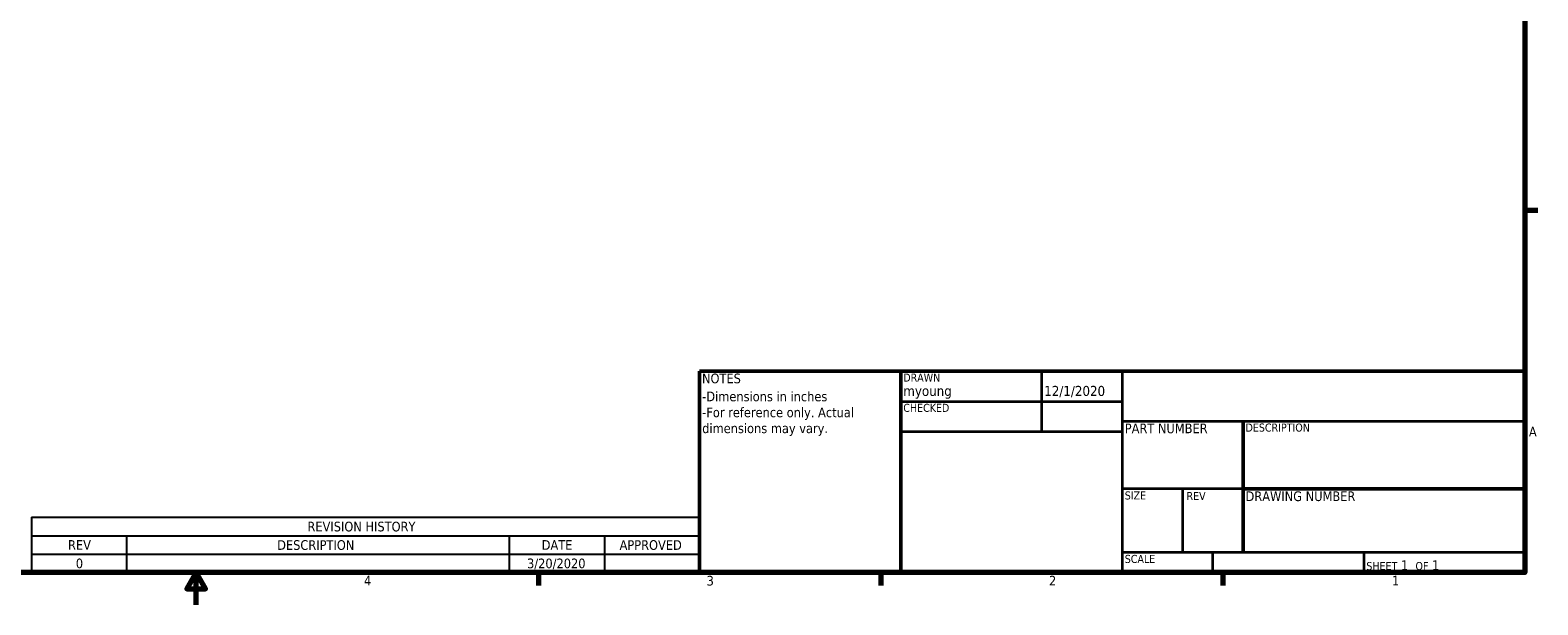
# Model space of a CAD drawing. Header units: inches. Extents: x 1 to 226, y 4 to 143.
# Tile 32 of 46: x 100 to 224, y 4 to 52. Entities that reach past the tile are written whole.
import ezdxf
from ezdxf.enums import TextEntityAlignment as Align

# ---------------------------------------------------------------- set-up
doc = ezdxf.new("R2010")
doc.units = ezdxf.units.IN
doc.header["$LTSCALE"] = 6.666667
doc.header["$MEASUREMENT"] = 0
for name, color, linetype, lineweight in [('Border (ANSI)', 7, 'Continuous', 70), ('Symbol (ANSI)', 7, 'Continuous', 25), ('Title (ANSI)', 7, 'Continuous', 50)]:
    doc.layers.add(name, color=color, linetype=linetype, lineweight=lineweight)
doc.styles.add('Note Text (ANSI)', font='tahoma.ttf')
doc.styles.get("Standard").update_dxf_attribs({"font": 'tahoma.ttf'})
doc.styles.add('Text Style38', font='tahoma.ttf')
doc.styles.add('Text Style39', font='tahoma.ttf')

# ---------------------------------------------------------------- blocks, each defined once
blk = doc.blocks.new('Borders Default Border')
at = {"layer": 'Border (ANSI)'}
for p, q in [((33.5, 5.5), (33.66, 5.5)), ((21.25, 1), (21.25, 0.84)), ((25.5, 1), (25.5, 0.84)), ((29.75, 1), (29.75, 0.84))]:
    blk.add_line(p, q, dxfattribs=at)
at = {"layer": 'Border (ANSI)', "flags": 128}
for points in [[(0.5, 1), (0.5, 21), (33.5, 21), (33.5, 1), (0.5, 1)], [(17, 0.6), (17, 1), (16.885, 0.8), (17.115, 0.8), (17, 1)]]:
    blk.add_lwpolyline(points, dxfattribs=at)
at = {"layer": 'Border (ANSI)', "char_height": 0.12, "attachment_point": 7, "style": 'Note Text (ANSI)'}
for s, insert in [('A', (33.549, 2.69)), ('4', (19.083, 0.84)), ('3', (23.338, 0.837)), ('2', (27.589, 0.84)), ('1', (31.848, 0.84))]:
    blk.add_mtext(s, dxfattribs=dict(at, insert=insert))
blk = doc.blocks.new('Title Blocks ECS Standard w Comments')
at = {"layer": 'Title (ANSI)'}
for p, q in [((2.182, 4.756), (2.182, 7.256)), ((2.182, 7.256), (4.682, 7.256)), ((4.682, 7.256), (4.682, 4.756)), ((12.432, 7.256), (4.682, 7.256)), ((4.682, 7.256), (4.682, 4.756)), ((12.432, 4.756), (12.432, 7.256)), ((8.932, 6.636), (8.932, 5.006)), ((8.932, 5.794), (12.432, 5.794)), ((4.682, 4.756), (2.182, 4.756)), ((4.682, 4.756), (12.432, 4.756))]:
    blk.add_line(p, q, dxfattribs=at)
at = {"layer": 'Title (ANSI)', "lineweight": 35}
for p, q in [((6.432, 6.506), (6.432, 7.256)), ((7.432, 4.756), (7.432, 7.256)), ((4.682, 6.881), (7.432, 6.881)), ((7.432, 6.636), (12.432, 6.636)), ((4.682, 6.506), (7.432, 6.506)), ((8.932, 5.794), (7.432, 5.794)), ((8.182, 5.006), (8.182, 5.794)), ((12.432, 5.006), (7.432, 5.006)), ((8.552, 5.006), (8.552, 4.756)), ((10.432, 5.006), (10.432, 4.756))]:
    blk.add_line(p, q, dxfattribs=at)
at = {"layer": 'Title (ANSI)', "style": 'Text Style38'}
for s, p in [('DRAWN', (4.712, 7.226)), ('CHECKED', (4.712, 6.851)), ('DESCRIPTION', (8.962, 6.606)), ('SIZE', (7.462, 5.764)), ('REV', (8.229, 5.757)), ('SCALE', (7.462, 4.976))]:
    blk.add_text(s, height=0.1, dxfattribs=at).set_placement(p, align=Align.TOP_LEFT)
at = {"layer": 'Title (ANSI)', "char_height": 0.12, "style": 'Note Text (ANSI)'}
for s, insert, attachment_point in [('\\fTahoma|b0|i0;NOTES', (2.212, 7.226), 1), ('\\fTahoma|b0|i0;PART NUMBER', (7.462, 6.606), 1), ('\\fTahoma|b0|i0;DRAWING NUMBER', (8.962, 5.764), 1), ('\\fTahoma|b0|i0;\\H0.1000;SHEET\\fTahoma|b0|i0;\\H0.1200; 1  \\fTahoma|b0|i0;\\H0.1000;OF\\fTahoma|b0|i0;\\H0.1200; 1 ', (10.462, 4.786), 7)]:
    blk.add_mtext(s, dxfattribs=dict(at, insert=insert, attachment_point=attachment_point))
at = {"layer": 'Title (ANSI)', "lineweight": 30, "flags": 63}
for tag, p in [('COMPANY', (9.932, 6.946)), ('<DRAWING_NUMBER>', (10.682, 5.4)), ('Sheet_Size', (7.807, 5.381)), ('REVISION_NUMBER', (8.557, 5.381))]:
    blk.add_attdef(tag, text='', height=0.24, dxfattribs=at).set_placement(p, align=Align.MIDDLE_CENTER)
for tag, height, p in [('COMMENTS', 0.12, (2.212, 7.006)), ('DESCRIPTION', 0.125, (8.962, 6.386))]:
    blk.add_attdef(tag, text='', height=height, dxfattribs=at).set_placement(p, align=Align.TOP_LEFT)
at = {"layer": 'Title (ANSI)', "style": 'Text Style39'}
for tag, p in [('AUTHOR', (4.712, 6.911)), ('CREATION_DATE', (6.462, 6.911)), ('CHECKED_BY', (4.712, 6.536)), ('CHECKED_DATE', (6.462, 6.536))]:
    blk.add_attdef(tag, text='', height=0.125, dxfattribs=at).set_placement(p, align=Align.BOTTOM_LEFT)
at = {"layer": 'Title (ANSI)', "lineweight": 30, "flags": 63}
blk.add_attdef('PART_NUMBER', text='', height=0.24, dxfattribs=at).set_placement((7.462, 6.223), align=Align.MIDDLE_LEFT)
blk.add_attdef('Initial_View_Scale', text='', height=0.12, dxfattribs=at).set_placement((8.522, 4.786), align=Align.BOTTOM_RIGHT)
blk = doc.blocks.new('REVISION HISTORY')
at = {"layer": 'Symbol (ANSI)'}
for p, q in [((14.953, 1.686), (23.25, 1.686)), ((14.953, 1.686), (14.953, 1.457)), ((23.25, 1.686), (23.25, 1.457)), ((14.953, 1.457), (23.25, 1.457)), ((14.953, 1.457), (14.953, 1.229)), ((16.134, 1.457), (16.134, 1.229)), ((20.888, 1.457), (20.888, 1.229)), ((22.069, 1.457), (22.069, 1.229)), ((23.25, 1.457), (23.25, 1.229)), ((14.953, 1.229), (23.25, 1.229)), ((14.953, 1.229), (14.953, 1)), ((16.134, 1.229), (16.134, 1)), ((20.888, 1.229), (20.888, 1)), ((22.069, 1.229), (22.069, 1)), ((23.25, 1.229), (23.25, 1)), ((14.953, 1), (23.25, 1))]:
    blk.add_line(p, q, dxfattribs=at)
at = {"layer": 'Symbol (ANSI)', "char_height": 0.12, "attachment_point": 7, "style": 'Note Text (ANSI)'}
for s, insert in [('REVISION HISTORY', (18.381, 1.509)), ('REV', (15.408, 1.283)), ('DESCRIPTION', (18.005, 1.28)), ('DATE', (21.29, 1.283)), ('APPROVED', (22.257, 1.28)), ('0', (15.505, 1.052)), ('3/20/2020', (21.108, 1.039))]:
    blk.add_mtext(s, dxfattribs=dict(at, insert=insert))

msp = doc.modelspace()

# ---------------------------------------------------------------- block references
at = {"xscale": 6.666666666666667, "yscale": 6.666666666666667, "zscale": 6.666666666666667}
msp.add_blockref('Borders Default Border', (0, 0), dxfattribs=at)
msp.add_blockref('Title Blocks ECS Standard w Comments', (140.456, -25.041), dxfattribs=at).add_auto_attribs({'AUTHOR': 'myoung', 'CREATION_DATE': '12/1/2020'})
at = {"layer": 'Symbol (ANSI)', "xscale": 6.666666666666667, "yscale": 6.666666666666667, "zscale": 6.666666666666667}
msp.add_blockref('REVISION HISTORY', (0, 0), dxfattribs=at)

# ---------------------------------------------------------------- texts
at = {"layer": 'Symbol (ANSI)', "insert": (155.219, 21.642), "char_height": 0.8, "width": 15.97095, "attachment_point": 1, "line_spacing_factor": 0.987884, "style": 'Note Text (ANSI)'}
msp.add_mtext('\\fTahoma|b0|i0;-Dimensions in inches\\P\\fTahoma|b0|i0;-For reference only. Actual\\P\\fTahoma|b0|i0;dimensions may vary.', dxfattribs=at)

doc.saveas('drawing.dxf')
